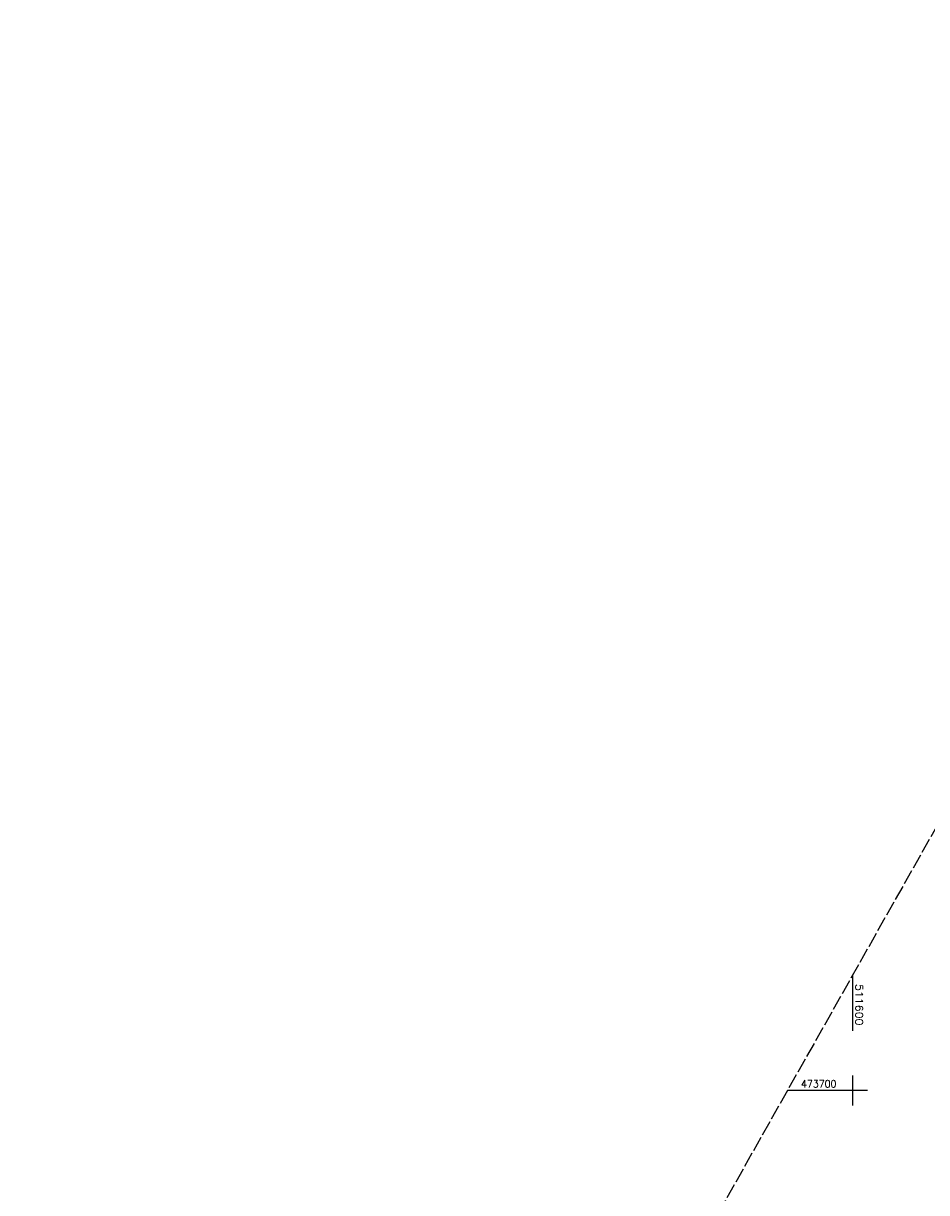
# Model space of a CAD drawing. Extents: x 511324 to 512029, y 473109 to 474055.
# Tile 16 of 29: x 511324 to 511625, y 473666 to 474055. Entities that reach past the tile are written whole.
import ezdxf

# ---------------------------------------------------------------- set-up
doc = ezdxf.new("R2010")
doc.units = 0
doc.header["$LTSCALE"] = 10
doc.header["$MEASUREMENT"] = 0
doc.linetypes.add('LT00', pattern=[0])
doc.linetypes.add('LT14', pattern=[0.6, 0.5, -0.1])
doc.layers.add('-BLATT_92-RAND', color=7, linetype='LT14', plot=False)
doc.layers.add('V92_RASTER', color=250, linetype='LT00')
doc.styles.get("Standard").update_dxf_attribs({"font": 'romans.shx'})

msp = doc.modelspace()

# ---------------------------------------------------------------- linework, layer by layer
at = {"layer": '-BLATT_92-RAND'}
msp.add_lwpolyline([(511779.03, 474055.25), (511324.06, 473249.87), (511573.95, 473108.71), (512028.91, 473914.09), (511779.03, 474055.25)], dxfattribs=at)
at = {"layer": 'V92_RASTER'}
for p, q in [((511600, 473738.34), (511600, 473719.84)), ((511600, 473705), (511600, 473695)), ((511605, 473700), (511578.34, 473700))]:
    msp.add_line(p, q, dxfattribs=at)

# ---------------------------------------------------------------- texts
for s, rotation, width, p in [(' 511600', 270.0018, 1.076, (511601, 473737.34)), (' 473700', 0.0018, 0.915, (511581.32, 473701))]:
    msp.add_text(s, height=2.5, rotation=rotation, dxfattribs=dict(at, width=width)).set_placement(p)

doc.saveas('drawing.dxf')
